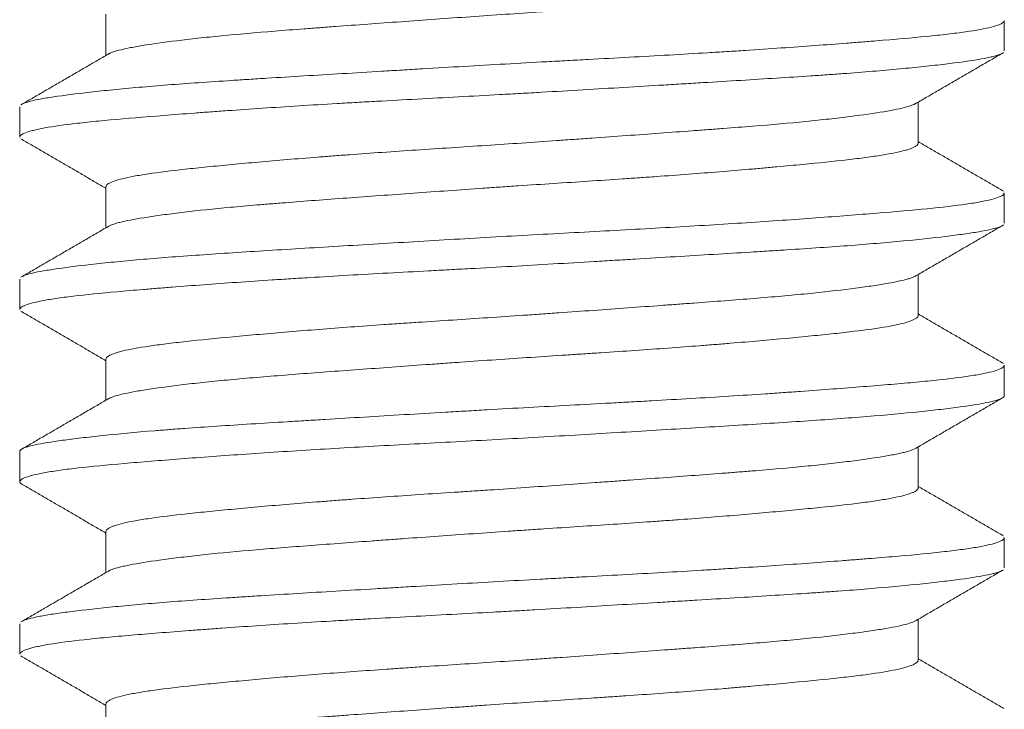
# Model space of a CAD drawing. Header units: millimetres. Extents: x 28 to 2257, y 19 to 785.
# Tile 47 of 55: x 1655.35 to 1659.35, y 380.6 to 383.4. Entities that reach past the tile are written whole.
import ezdxf

# ---------------------------------------------------------------- set-up
doc = ezdxf.new("R2010")
doc.units = ezdxf.units.MM
doc.layers.add('1', color=7, linetype='Continuous', true_color=0xffffff)

msp = doc.modelspace()

# ---------------------------------------------------------------- linework, layer by layer
at = {"layer": '1', "color": 155, "linetype": 'Continuous', "lineweight": 18}
for p, q in [((1655.7032, 383.4193), (1655.7032, 383.2523)), ((1659.3532, 383.2715), (1659.3532, 383.3936)), ((1659.0032, 382.8956), (1659.0032, 383.0626)), ((1655.3532, 383.0439), (1655.3532, 382.9212)), ((1655.7032, 382.7191), (1655.7032, 382.5523)), ((1659.3532, 382.571), (1659.3532, 382.6935)), ((1655.3532, 382.3435), (1655.3532, 382.2215)), ((1659.0032, 382.196), (1659.0032, 382.3626)), ((1655.7032, 382.0191), (1655.7032, 381.8523)), ((1659.3532, 381.8714), (1659.3532, 381.994)), ((1659.0032, 381.4956), (1659.0032, 381.6626)), ((1655.3532, 381.6436), (1655.3532, 381.5209)), ((1655.7032, 381.3193), (1655.7032, 381.1523)), ((1659.3532, 381.1714), (1659.3532, 381.2934)), ((1655.3532, 380.9438), (1655.3532, 380.8215)), ((1659.0032, 380.796), (1659.0032, 380.9626)), ((1655.7032, 380.6189), (1655.7032, 380.4523)), ((1659.35, 380.6003), (1659.3452, 380.6038))]:
    msp.add_line(p, q, dxfattribs=at)
for points, knots in [([(1655.713, 383.258), (1655.7216, 383.2632), (1655.7357, 383.2682), (1655.7672, 383.2764), (1655.781, 383.2795), (1655.805, 383.2843), (1655.8135, 383.2859), (1655.8315, 383.2891), (1655.8409, 383.2907), (1655.8903, 383.2988), (1655.937, 383.3054), (1656.0175, 383.3154), (1656.0462, 383.3187), (1656.0919, 383.3238), (1656.1076, 383.3254), (1656.1396, 383.3288), (1656.1559, 383.3304), (1656.2393, 383.3385), (1656.3114, 383.3447), (1656.4275, 383.354), (1656.4675, 383.3571), (1656.5295, 383.3618), (1656.5505, 383.3634), (1656.5927, 383.3666), (1656.614, 383.3682), (1656.7215, 383.3761), (1656.8103, 383.3826), (1656.9479, 383.3925), (1656.9946, 383.3959), (1657.0892, 383.4027), (1657.1366, 383.4061), (1657.2788, 383.4161), (1657.3739, 383.4225), (1657.493, 383.4304), (1657.5168, 383.432), (1657.5645, 383.4351), (1657.5884, 383.4367), (1657.6597, 383.4413), (1657.7065, 383.4444), (1657.8452, 383.4537), (1657.9352, 383.46), (1658.0444, 383.468), (1658.066, 383.4697), (1658.1091, 383.4729), (1658.1304, 383.4746), (1658.1935, 383.4796), (1658.2343, 383.4829), (1658.3528, 383.4929), (1658.4268, 383.4995), (1658.5131, 383.5077), (1658.53, 383.5093), (1658.5633, 383.5125), (1658.5795, 383.5141), (1658.6269, 383.5189), (1658.6568, 383.522), (1658.7411, 383.5313), (1658.7904, 383.5375), (1658.8434, 383.5454), (1658.8536, 383.547), (1658.873, 383.5503), (1658.8822, 383.5519), (1658.9083, 383.5568), (1658.9236, 383.5601), (1658.9636, 383.57), (1658.9824, 383.5767), (1658.9957, 383.5851), (1658.9978, 383.5868), (1659.0011, 383.5901), (1659.0022, 383.5918), (1659.003, 383.5942), (1659.0031, 383.5949), (1659.0032, 383.5957)], [0, 0, 0, 0, 0.047248, 0.047248, 0.075917, 0.075917, 0.090252, 0.090252, 0.104587, 0.104587, 0.161927, 0.161927, 0.190596, 0.190596, 0.204931, 0.204931, 0.219266, 0.219266, 0.276606, 0.276606, 0.305275, 0.305275, 0.31961, 0.31961, 0.333945, 0.333945, 0.391284, 0.391284, 0.419954, 0.419954, 0.448624, 0.448624, 0.505963, 0.505963, 0.520298, 0.520298, 0.534633, 0.534633, 0.563303, 0.563303, 0.620642, 0.620642, 0.634977, 0.634977, 0.649312, 0.649312, 0.677982, 0.677982, 0.735321, 0.735321, 0.749656, 0.749656, 0.763991, 0.763991, 0.792661, 0.792661, 0.85, 0.85, 0.864335, 0.864335, 0.87867, 0.87867, 0.907339, 0.907339, 0.964679, 0.964679, 0.979014, 0.979014, 0.993349, 0.993349, 1, 1, 1, 1]), ([(1655.362, 383.0543), (1655.3689, 383.0582), (1655.3798, 383.0621), (1655.4058, 383.0689), (1655.4195, 383.0719), (1655.4435, 383.0764), (1655.4521, 383.0779), (1655.4704, 383.081), (1655.4802, 383.0825), (1655.532, 383.0904), (1655.5818, 383.0967), (1655.6687, 383.1064), (1655.6996, 383.1097), (1655.7492, 383.1146), (1655.7662, 383.1162), (1655.8013, 383.1195), (1655.8194, 383.1212), (1655.9122, 383.1293), (1655.9927, 383.1356), (1656.1225, 383.1446), (1656.1673, 383.1476), (1656.2368, 383.1521), (1656.2603, 383.1536), (1656.3082, 383.1566), (1656.3326, 383.1582), (1656.4559, 383.1658), (1656.5579, 383.172), (1656.716, 383.1815), (1656.7695, 383.1847), (1656.851, 383.1896), (1656.8784, 383.1913), (1656.9336, 383.1946), (1656.9614, 383.1962), (1657.1012, 383.2045), (1657.2132, 383.2111), (1657.3816, 383.2206), (1657.4377, 383.2237), (1657.5221, 383.2283), (1657.5502, 383.2298), (1657.6065, 383.2328), (1657.6347, 383.2343), (1657.7751, 383.2418), (1657.8845, 383.2478), (1658.0441, 383.2569), (1658.0965, 383.26), (1658.1741, 383.2647), (1658.1998, 383.2662), (1658.2508, 383.2694), (1658.2761, 383.271), (1658.4013, 383.2792), (1658.4954, 383.2857), (1658.6281, 383.2955), (1658.671, 383.2987), (1658.733, 383.3035), (1658.7533, 383.3051), (1658.7932, 383.3083), (1658.8128, 383.3098), (1658.9085, 383.3176), (1658.9769, 383.3235), (1659.0677, 383.3325), (1659.096, 383.3355), (1659.1355, 383.3401), (1659.1481, 383.3417), (1659.1724, 383.3448), (1659.184, 383.3464), (1659.2394, 383.3543), (1659.2742, 383.3607), (1659.3128, 383.3705), (1659.3234, 383.3738), (1659.3358, 383.3788), (1659.3393, 383.3804), (1659.3452, 383.3837), (1659.3476, 383.3854), (1659.3517, 383.3892), (1659.353, 383.3913), (1659.3532, 383.3935)], [0, 0, 0, 0, 0.036032, 0.036032, 0.063835, 0.063835, 0.077736, 0.077736, 0.091637, 0.091637, 0.147242, 0.147242, 0.175044, 0.175044, 0.188946, 0.188946, 0.202847, 0.202847, 0.258452, 0.258452, 0.286254, 0.286254, 0.300156, 0.300156, 0.314057, 0.314057, 0.369662, 0.369662, 0.397464, 0.397464, 0.411366, 0.411366, 0.425267, 0.425267, 0.480872, 0.480872, 0.508674, 0.508674, 0.522576, 0.522576, 0.536477, 0.536477, 0.592082, 0.592082, 0.619884, 0.619884, 0.633786, 0.633786, 0.647687, 0.647687, 0.703292, 0.703292, 0.731094, 0.731094, 0.744996, 0.744996, 0.758897, 0.758897, 0.814502, 0.814502, 0.842304, 0.842304, 0.856206, 0.856206, 0.870107, 0.870107, 0.925712, 0.925712, 0.953514, 0.953514, 0.967415, 0.967415, 0.981317, 0.981317, 1, 1, 1, 1]), ([(1659.344, 383.2604), (1659.3401, 383.2582), (1659.3349, 383.2561), (1659.3241, 383.2524), (1659.319, 383.2509), (1659.3077, 383.2479), (1659.2891, 383.2434), (1659.2654, 383.2389), (1659.2114, 383.2297), (1659.1665, 383.2235), (1659.0991, 383.2154), (1659.085, 383.2138), (1659.0559, 383.2105), (1659.0109, 383.2056), (1658.9616, 383.2007), (1658.8577, 383.1909), (1658.7812, 383.1845), (1658.6761, 383.1768), (1658.6546, 383.1752), (1658.611, 383.1722), (1658.5446, 383.1676), (1658.4754, 383.1632), (1658.3334, 383.1542), (1658.2338, 383.1481), (1658.103, 383.1402), (1658.0765, 383.1386), (1658.0234, 383.1354), (1657.9432, 383.1306), (1657.862, 383.1257), (1657.698, 383.1159), (1657.5867, 383.1092), (1657.4451, 383.1011), (1657.4166, 383.0995), (1657.3599, 383.0963), (1657.3316, 383.0947), (1657.247, 383.09), (1657.1909, 383.087), (1657.0235, 383.078), (1656.913, 383.0721), (1656.7766, 383.0645), (1656.7493, 383.063), (1656.6955, 383.0599), (1656.6156, 383.0553), (1656.5381, 383.0506), (1656.3863, 383.0411), (1656.2893, 383.0347), (1656.1735, 383.0264), (1656.1506, 383.0248), (1656.1058, 383.0215), (1656.0399, 383.0165), (1655.9778, 383.0117), (1655.8588, 383.0023), (1655.7862, 382.9964), (1655.7042, 382.9888), (1655.6882, 382.9873), (1655.6575, 382.9843), (1655.613, 382.9797), (1655.5734, 382.9752), (1655.5007, 382.9659), (1655.4608, 382.9596), (1655.4219, 382.9514), (1655.4147, 382.9497), (1655.4015, 382.9464), (1655.3835, 382.9415), (1655.3709, 382.9365), (1655.3569, 382.929), (1655.353, 382.9248), (1655.3532, 382.9206)], [0, 0, 0, 0, 0.019982, 0.019982, 0.033859, 0.033859, 0.047735, 0.075488, 0.075488, 0.130995, 0.130995, 0.144871, 0.144871, 0.158748, 0.186501, 0.186501, 0.242007, 0.242007, 0.255884, 0.255884, 0.26976, 0.297513, 0.297513, 0.35302, 0.35302, 0.366896, 0.366896, 0.380773, 0.408526, 0.408526, 0.464032, 0.464032, 0.477909, 0.477909, 0.491785, 0.491785, 0.519538, 0.519538, 0.575044, 0.575044, 0.588921, 0.588921, 0.602798, 0.630551, 0.630551, 0.686057, 0.686057, 0.699933, 0.699933, 0.71381, 0.741563, 0.741563, 0.797069, 0.797069, 0.810946, 0.810946, 0.824822, 0.852575, 0.852575, 0.908082, 0.908082, 0.921958, 0.921958, 0.935835, 0.963588, 0.963588, 1, 1, 1, 1]), ([(1658.9928, 383.0565), (1658.985, 383.052), (1658.9728, 383.0475), (1658.945, 383.0399), (1658.9317, 383.0368), (1658.9085, 383.032), (1658.9003, 383.0304), (1658.8828, 383.0272), (1658.8736, 383.0255), (1658.8252, 383.0174), (1658.7793, 383.0108), (1658.6998, 383.0008), (1658.6715, 382.9975), (1658.6264, 382.9924), (1658.6108, 382.9907), (1658.579, 382.9874), (1658.5628, 382.9857), (1658.4798, 382.9775), (1658.408, 382.9713), (1658.2924, 382.962), (1658.2526, 382.9589), (1658.1907, 382.9541), (1658.1697, 382.9525), (1658.1275, 382.9493), (1658.1061, 382.9478), (1657.9986, 382.9398), (1657.9097, 382.9333), (1657.7719, 382.9233), (1657.7252, 382.92), (1657.6541, 382.9149), (1657.6303, 382.9132), (1657.5827, 382.9098), (1657.5589, 382.9081), (1657.4398, 382.8997), (1657.3444, 382.8932), (1657.201, 382.8837), (1657.1531, 382.8805), (1657.0573, 382.8743), (1657.0101, 382.8712), (1656.8705, 382.8618), (1656.78, 382.8556), (1656.6702, 382.8475), (1656.6484, 382.8459), (1656.6051, 382.8426), (1656.5836, 382.8409), (1656.52, 382.8359), (1656.4789, 382.8326), (1656.3594, 382.8226), (1656.2848, 382.8158), (1656.1979, 382.8076), (1656.1808, 382.806), (1656.1474, 382.8028), (1656.1309, 382.8012), (1656.0831, 382.7964), (1656.053, 382.7933), (1655.9679, 382.7839), (1655.9181, 382.7777), (1655.8647, 382.7697), (1655.8544, 382.7681), (1655.8349, 382.7649), (1655.8255, 382.7632), (1655.7992, 382.7583), (1655.7837, 382.755), (1655.7432, 382.7451), (1655.7243, 382.7383), (1655.7082, 382.7282), (1655.7048, 382.7248), (1655.7033, 382.7206), (1655.7032, 382.7196), (1655.7032, 382.7186)], [0, 0, 0, 0, 0.041897, 0.041897, 0.070672, 0.070672, 0.08506, 0.08506, 0.099448, 0.099448, 0.156998, 0.156998, 0.185773, 0.185773, 0.200161, 0.200161, 0.214549, 0.214549, 0.272099, 0.272099, 0.300875, 0.300875, 0.315262, 0.315262, 0.32965, 0.32965, 0.387201, 0.387201, 0.415976, 0.415976, 0.430364, 0.430364, 0.444751, 0.444751, 0.502302, 0.502302, 0.531077, 0.531077, 0.559853, 0.559853, 0.617403, 0.617403, 0.631791, 0.631791, 0.646179, 0.646179, 0.674954, 0.674954, 0.732505, 0.732505, 0.746892, 0.746892, 0.76128, 0.76128, 0.790055, 0.790055, 0.847606, 0.847606, 0.861994, 0.861994, 0.876381, 0.876381, 0.905157, 0.905157, 0.962707, 0.962707, 0.991483, 0.991483, 1, 1, 1, 1]), ([(1655.7136, 382.5584), (1655.7188, 382.5614), (1655.7259, 382.5644), (1655.7397, 382.5689), (1655.7449, 382.5705), (1655.7564, 382.5736), (1655.7626, 382.5752), (1655.7961, 382.583), (1655.8305, 382.5893), (1655.8936, 382.5991), (1655.9165, 382.6024), (1655.9538, 382.6074), (1655.9668, 382.6091), (1655.9934, 382.6124), (1656.0071, 382.6141), (1656.0776, 382.6224), (1656.1401, 382.6291), (1656.2431, 382.6387), (1656.279, 382.6418), (1656.3352, 382.6465), (1656.3543, 382.6481), (1656.3928, 382.6512), (1656.4124, 382.6528), (1656.5114, 382.6606), (1656.5946, 382.6668), (1656.7253, 382.6764), (1656.7699, 382.6796), (1656.861, 382.6863), (1656.9069, 382.6896), (1657.0457, 382.6996), (1657.1395, 382.7063), (1657.2585, 382.7146), (1657.2824, 382.7163), (1657.3304, 382.7195), (1657.3545, 382.7212), (1657.4267, 382.726), (1657.4744, 382.7292), (1657.6167, 382.7385), (1657.7101, 382.7446), (1657.825, 382.7524), (1657.8479, 382.754), (1657.8935, 382.7571), (1657.9163, 382.7587), (1657.9837, 382.7635), (1658.0276, 382.7668), (1658.1563, 382.7765), (1658.238, 382.7831), (1658.3351, 382.7915), (1658.3543, 382.7931), (1658.3921, 382.7965), (1658.4107, 382.7982), (1658.4653, 382.8032), (1658.5001, 382.8064), (1658.5999, 382.8161), (1658.6603, 382.8222), (1658.7279, 382.83), (1658.7411, 382.8316), (1658.7665, 382.8347), (1658.7788, 382.8363), (1658.8141, 382.841), (1658.8357, 382.8442), (1658.8947, 382.8537), (1658.9265, 382.8603), (1658.9565, 382.8686), (1658.9621, 382.8703), (1658.9721, 382.8737), (1658.9766, 382.8754), (1658.9884, 382.8804), (1658.9942, 382.8838), (1659.0014, 382.8901), (1659.0032, 382.8931), (1659.0032, 382.896)], [0, 0, 0, 0, 0.027752, 0.027752, 0.042087, 0.042087, 0.056422, 0.056422, 0.113761, 0.113761, 0.142431, 0.142431, 0.156766, 0.156766, 0.171101, 0.171101, 0.22844, 0.22844, 0.25711, 0.25711, 0.271445, 0.271445, 0.28578, 0.28578, 0.343119, 0.343119, 0.371789, 0.371789, 0.400459, 0.400459, 0.457798, 0.457798, 0.472133, 0.472133, 0.486468, 0.486468, 0.515138, 0.515138, 0.572477, 0.572477, 0.586812, 0.586812, 0.601147, 0.601147, 0.629817, 0.629817, 0.687156, 0.687156, 0.701491, 0.701491, 0.715826, 0.715826, 0.744495, 0.744495, 0.801835, 0.801835, 0.81617, 0.81617, 0.830505, 0.830505, 0.859174, 0.859174, 0.916514, 0.916514, 0.930849, 0.930849, 0.945183, 0.945183, 0.973853, 0.973853, 1, 1, 1, 1]), ([(1655.3626, 382.3546), (1655.3709, 382.3592), (1655.3849, 382.3638), (1655.4174, 382.3714), (1655.4325, 382.3745), (1655.4671, 382.3805), (1655.4866, 382.3836), (1655.5516, 382.3929), (1655.6036, 382.3993), (1655.6951, 382.4092), (1655.7274, 382.4125), (1655.7957, 382.419), (1655.8315, 382.4223), (1655.9444, 382.4319), (1656.0266, 382.438), (1656.2055, 382.4502), (1656.2997, 382.4562), (1656.497, 382.4683), (1656.6001, 382.4745), (1656.8156, 382.4875), (1656.925, 382.4941), (1657.1466, 382.5072), (1657.2589, 382.5138), (1657.4866, 382.5264), (1657.5988, 382.5324), (1657.8197, 382.5442), (1657.9285, 382.5502), (1658.1426, 382.5626), (1658.2448, 382.5689), (1658.4399, 382.5818), (1658.5329, 382.5884), (1658.7089, 382.6015), (1658.7896, 382.6079), (1658.9368, 382.62), (1659.0034, 382.6259), (1659.1216, 382.6382), (1659.1716, 382.6443), (1659.2336, 382.6537), (1659.252, 382.6569), (1659.2845, 382.6634), (1659.2985, 382.6667), (1659.3337, 382.6767), (1659.3474, 382.6833), (1659.3526, 382.6911), (1659.3531, 382.6924), (1659.3532, 382.6938)], [0, 0, 0, 0, 0.042705, 0.042705, 0.070507, 0.070507, 0.09831, 0.09831, 0.153915, 0.153915, 0.181717, 0.181717, 0.20952, 0.20952, 0.265125, 0.265125, 0.32073, 0.32073, 0.376335, 0.376335, 0.43194, 0.43194, 0.487544, 0.487544, 0.543149, 0.543149, 0.598754, 0.598754, 0.654359, 0.654359, 0.709964, 0.709964, 0.765569, 0.765569, 0.821174, 0.821174, 0.876779, 0.876779, 0.904582, 0.904582, 0.932384, 0.932384, 0.987989, 0.987989, 1, 1, 1, 1]), ([(1659.3445, 382.5607), (1659.342, 382.5592), (1659.3389, 382.5578), (1659.3203, 382.5504), (1659.296, 382.5445), (1659.2537, 382.5369), (1659.2446, 382.5353), (1659.2254, 382.5322), (1659.195, 382.5276), (1659.1598, 382.5229), (1659.0832, 382.5133), (1659.0239, 382.5068), (1658.9389, 382.4985), (1658.9214, 382.4969), (1658.8856, 382.4936), (1658.8673, 382.492), (1658.8111, 382.4871), (1658.7721, 382.484), (1658.65, 382.4747), (1658.5623, 382.4688), (1658.4443, 382.4612), (1658.4203, 382.4597), (1658.372, 382.4566), (1658.2987, 382.4521), (1658.2233, 382.4475), (1658.0697, 382.4382), (1657.9635, 382.4318), (1657.826, 382.4235), (1657.7983, 382.4219), (1657.7429, 382.4186), (1657.6596, 382.4136), (1657.576, 382.4087), (1657.4082, 382.3989), (1657.2957, 382.3926), (1657.1541, 382.385), (1657.1258, 382.3835), (1657.0696, 382.3805), (1656.9858, 382.376), (1656.9034, 382.3715), (1656.7404, 382.3626), (1656.6342, 382.3565), (1656.5046, 382.3485), (1656.479, 382.3469), (1656.4284, 382.3437), (1656.3535, 382.3389), (1656.2817, 382.334), (1656.1421, 382.3243), (1656.0544, 382.3177), (1655.9516, 382.3097), (1655.9314, 382.3081), (1655.8921, 382.3049), (1655.8347, 382.3003), (1655.7816, 382.2958), (1655.6811, 382.2868), (1655.6217, 382.2809), (1655.5573, 382.2731), (1655.545, 382.2716), (1655.5215, 382.2684), (1655.488, 382.2637), (1655.4597, 382.2589), (1655.4098, 382.2493), (1655.3855, 382.2427), (1655.3668, 382.2344), (1655.3637, 382.2327), (1655.3586, 382.2294), (1655.3567, 382.2278), (1655.3539, 382.2244), (1655.3532, 382.2227), (1655.3532, 382.2209)], [0, 0, 0, 0, 0.013321, 0.013321, 0.068828, 0.068828, 0.082704, 0.082704, 0.096581, 0.124334, 0.124334, 0.17984, 0.17984, 0.193717, 0.193717, 0.207593, 0.207593, 0.235346, 0.235346, 0.290853, 0.290853, 0.304729, 0.304729, 0.318606, 0.346359, 0.346359, 0.401865, 0.401865, 0.415742, 0.415742, 0.429618, 0.457371, 0.457371, 0.512877, 0.512877, 0.526754, 0.526754, 0.540631, 0.568384, 0.568384, 0.62389, 0.62389, 0.637766, 0.637766, 0.651643, 0.679396, 0.679396, 0.734902, 0.734902, 0.748779, 0.748779, 0.762655, 0.790409, 0.790409, 0.845915, 0.845915, 0.859791, 0.859791, 0.873668, 0.901421, 0.901421, 0.956927, 0.956927, 0.970804, 0.970804, 0.98468, 0.98468, 1, 1, 1, 1]), ([(1658.9926, 382.3564), (1658.9905, 382.3552), (1658.988, 382.354), (1658.9817, 382.3512), (1658.9776, 382.3496), (1658.9684, 382.3465), (1658.9633, 382.3449), (1658.9354, 382.3372), (1658.9051, 382.3309), (1658.848, 382.3212), (1658.827, 382.318), (1658.7925, 382.313), (1658.7805, 382.3113), (1658.7557, 382.3079), (1658.7429, 382.3063), (1658.6768, 382.2979), (1658.6174, 382.2912), (1658.5187, 382.2814), (1658.4841, 382.2781), (1658.4116, 382.2717), (1658.3743, 382.2686), (1658.2588, 382.2592), (1658.1774, 382.2531), (1658.0703, 382.2451), (1658.0486, 382.2435), (1658.0046, 382.2403), (1657.9823, 382.2386), (1657.9148, 382.2337), (1657.8694, 382.2304), (1657.7318, 382.2204), (1657.6383, 382.2137), (1657.5191, 382.2053), (1657.4952, 382.2036), (1657.4471, 382.2002), (1657.4228, 382.1986), (1657.3505, 382.1936), (1657.3025, 382.1904), (1657.1592, 382.1809), (1657.0647, 382.1748), (1656.9479, 382.167), (1656.9246, 382.1654), (1656.8781, 382.1623), (1656.8549, 382.1607), (1656.7863, 382.1559), (1656.7415, 382.1527), (1656.6099, 382.1431), (1656.5259, 382.1365), (1656.4054, 382.1264), (1656.366, 382.123), (1656.2906, 382.1163), (1656.2544, 382.113), (1656.1503, 382.1032), (1656.0867, 382.0969), (1656.0148, 382.0891), (1656.0008, 382.0875), (1655.9737, 382.0843), (1655.9606, 382.0828), (1655.9228, 382.0781), (1655.8995, 382.0749), (1655.8353, 382.0654), (1655.8, 382.0589), (1655.7654, 382.0506), (1655.759, 382.0489), (1655.7472, 382.0455), (1655.7419, 382.0438), (1655.7274, 382.0388), (1655.7198, 382.0354), (1655.7067, 382.0275), (1655.703, 382.023), (1655.7032, 382.0186)], [0, 0, 0, 0, 0.01128, 0.01128, 0.025668, 0.025668, 0.040055, 0.040055, 0.097606, 0.097606, 0.126381, 0.126381, 0.140769, 0.140769, 0.155157, 0.155157, 0.212707, 0.212707, 0.241483, 0.241483, 0.270258, 0.270258, 0.327808, 0.327808, 0.342196, 0.342196, 0.356584, 0.356584, 0.385359, 0.385359, 0.44291, 0.44291, 0.457297, 0.457297, 0.471685, 0.471685, 0.50046, 0.50046, 0.558011, 0.558011, 0.572399, 0.572399, 0.586786, 0.586786, 0.615562, 0.615562, 0.673112, 0.673112, 0.701888, 0.701888, 0.730663, 0.730663, 0.788214, 0.788214, 0.802601, 0.802601, 0.816989, 0.816989, 0.845764, 0.845764, 0.903315, 0.903315, 0.917703, 0.917703, 0.93209, 0.93209, 0.960866, 0.960866, 1, 1, 1, 1]), ([(1655.7124, 381.8576), (1655.7145, 381.8589), (1655.7169, 381.8602), (1655.7333, 381.8677), (1655.7548, 381.8738), (1655.7991, 381.8832), (1655.8158, 381.8864), (1655.844, 381.8913), (1655.854, 381.8929), (1655.8746, 381.8962), (1655.8854, 381.8978), (1655.9415, 381.906), (1655.9933, 381.9127), (1656.0812, 381.9227), (1656.1122, 381.926), (1656.1614, 381.9309), (1656.1782, 381.9326), (1656.2124, 381.9358), (1656.2298, 381.9374), (1656.3183, 381.9453), (1656.3941, 381.9514), (1656.5153, 381.9608), (1656.5569, 381.9639), (1656.6427, 381.9703), (1656.6862, 381.9735), (1656.8187, 381.9832), (1656.9095, 381.9898), (1657.0261, 381.9982), (1657.0496, 381.9998), (1657.0968, 382.0032), (1657.1207, 382.0049), (1657.1923, 382.01), (1657.2399, 382.0133), (1657.3828, 382.0232), (1657.4778, 382.0294), (1657.5961, 382.0372), (1657.6198, 382.0387), (1657.6671, 382.0418), (1657.6908, 382.0434), (1657.7611, 382.0481), (1657.8073, 382.0512), (1657.9435, 382.0606), (1658.0313, 382.0669), (1658.1373, 382.0751), (1658.1583, 382.0768), (1658.1999, 382.0801), (1658.2205, 382.0818), (1658.2812, 382.0868), (1658.3203, 382.0901), (1658.4335, 382.1001), (1658.5037, 382.1067), (1658.5847, 382.1147), (1658.6005, 382.1162), (1658.6315, 382.1194), (1658.6466, 382.121), (1658.6905, 382.1257), (1658.7179, 382.1288), (1658.7947, 382.1381), (1658.8389, 382.1443), (1658.8851, 382.1524), (1658.8938, 382.1541), (1658.9105, 382.1574), (1658.9182, 382.159), (1658.94, 382.164), (1658.9525, 382.1673), (1658.9838, 382.1773), (1658.9967, 382.184), (1659.0024, 382.1923), (1659.0031, 382.194), (1659.0032, 382.1957), (1659.0032, 382.1958), (1659.0032, 382.1959)], [0, 0, 0, 0, 0.011905, 0.011905, 0.069139, 0.069139, 0.097756, 0.097756, 0.112065, 0.112065, 0.126374, 0.126374, 0.183608, 0.183608, 0.212225, 0.212225, 0.226534, 0.226534, 0.240842, 0.240842, 0.298077, 0.298077, 0.326694, 0.326694, 0.355311, 0.355311, 0.412546, 0.412546, 0.426854, 0.426854, 0.441163, 0.441163, 0.46978, 0.46978, 0.527015, 0.527015, 0.541323, 0.541323, 0.555632, 0.555632, 0.584249, 0.584249, 0.641484, 0.641484, 0.655792, 0.655792, 0.670101, 0.670101, 0.698718, 0.698718, 0.755952, 0.755952, 0.770261, 0.770261, 0.78457, 0.78457, 0.813187, 0.813187, 0.870421, 0.870421, 0.88473, 0.88473, 0.899038, 0.899038, 0.927656, 0.927656, 0.98489, 0.98489, 0.999199, 0.999199, 1, 1, 1, 1]), ([(1655.3532, 381.6437), (1655.353, 381.6468), (1655.3552, 381.6499), (1655.3621, 381.6545), (1655.3651, 381.656), (1655.3721, 381.659), (1655.3844, 381.6635), (1655.4019, 381.6679), (1655.4437, 381.6769), (1655.4806, 381.683), (1655.5385, 381.6909), (1655.5507, 381.6925), (1655.576, 381.6957), (1655.6154, 381.7005), (1655.6593, 381.7054), (1655.7528, 381.7152), (1655.8229, 381.7218), (1655.9207, 381.7298), (1655.9407, 381.7314), (1655.9814, 381.7345), (1656.0434, 381.7392), (1656.1087, 381.7437), (1656.2435, 381.7526), (1656.3389, 381.7586), (1656.4653, 381.7663), (1656.4909, 381.7679), (1656.5424, 381.771), (1656.6201, 381.7757), (1656.6994, 381.7805), (1656.86, 381.7902), (1656.9698, 381.7968), (1657.1105, 381.8051), (1657.1388, 381.8067), (1657.1952, 381.81), (1657.2234, 381.8116), (1657.3078, 381.8165), (1657.364, 381.8196), (1657.5323, 381.8289), (1657.6441, 381.8348), (1657.7834, 381.8423), (1657.8111, 381.8438), (1657.8661, 381.8468), (1657.9478, 381.8514), (1658.0276, 381.8559), (1658.1845, 381.8652), (1658.2856, 381.8715), (1658.4074, 381.8797), (1658.4315, 381.8814), (1658.4787, 381.8846), (1658.5484, 381.8896), (1658.6146, 381.8945), (1658.7422, 381.9042), (1658.8212, 381.9104), (1658.9118, 381.918), (1658.9295, 381.9195), (1658.9638, 381.9226), (1659.0135, 381.9271), (1659.0586, 381.9316), (1659.1426, 381.9406), (1659.1904, 381.9468), (1659.2396, 381.9548), (1659.2489, 381.9565), (1659.2662, 381.9597), (1659.2903, 381.9646), (1659.3092, 381.9695), (1659.34, 381.9793), (1659.3513, 381.9859), (1659.3531, 381.9928), (1659.3531, 381.9932), (1659.3532, 381.9936)], [0, 0, 0, 0, 0.026724, 0.026724, 0.040194, 0.040194, 0.053664, 0.080603, 0.080603, 0.134483, 0.134483, 0.147953, 0.147953, 0.161422, 0.188362, 0.188362, 0.242241, 0.242241, 0.255711, 0.255711, 0.269181, 0.296121, 0.296121, 0.35, 0.35, 0.36347, 0.36347, 0.37694, 0.403879, 0.403879, 0.457759, 0.457759, 0.471228, 0.471228, 0.484698, 0.484698, 0.511638, 0.511638, 0.565517, 0.565517, 0.578987, 0.578987, 0.592457, 0.619397, 0.619397, 0.673276, 0.673276, 0.686746, 0.686746, 0.700216, 0.727155, 0.727155, 0.781034, 0.781034, 0.794504, 0.794504, 0.807974, 0.834914, 0.834914, 0.888793, 0.888793, 0.902263, 0.902263, 0.915733, 0.942672, 0.942672, 0.996552, 0.996552, 1, 1, 1, 1]), ([(1659.3532, 381.8706), (1659.353, 381.8666), (1659.349, 381.8627), (1659.3348, 381.8559), (1659.3262, 381.8529), (1659.3043, 381.8469), (1659.2911, 381.8439), (1659.2447, 381.8349), (1659.2047, 381.8288), (1659.1307, 381.8192), (1659.1039, 381.8159), (1659.0467, 381.8095), (1659.0161, 381.8062), (1658.9186, 381.7964), (1658.8459, 381.7899), (1658.6847, 381.7772), (1658.5983, 381.7712), (1658.4149, 381.7592), (1658.3178, 381.7532), (1658.1123, 381.7407), (1658.0068, 381.7344), (1657.7909, 381.7214), (1657.6804, 381.7148), (1657.454, 381.7015), (1657.3413, 381.6952), (1657.1173, 381.683), (1657.0058, 381.6771), (1656.7841, 381.665), (1656.677, 381.659), (1656.4703, 381.6465), (1656.3705, 381.6401), (1656.1788, 381.6269), (1656.0895, 381.6203), (1655.9236, 381.6075), (1655.8468, 381.6014), (1655.7067, 381.5893), (1655.6452, 381.5833), (1655.5654, 381.5742), (1655.5409, 381.5711), (1655.4961, 381.5649), (1655.4757, 381.5617), (1655.4213, 381.5519), (1655.3947, 381.5454), (1655.3686, 381.5355), (1655.3622, 381.5322), (1655.3542, 381.5257), (1655.3526, 381.5225), (1655.3541, 381.5164), (1655.357, 381.5135), (1655.362, 381.5106)], [0, 0, 0, 0, 0.033082, 0.033082, 0.059255, 0.059255, 0.085427, 0.085427, 0.137772, 0.137772, 0.163945, 0.163945, 0.190117, 0.190117, 0.242462, 0.242462, 0.294807, 0.294807, 0.347152, 0.347152, 0.399497, 0.399497, 0.451843, 0.451843, 0.504188, 0.504188, 0.556533, 0.556533, 0.608878, 0.608878, 0.661223, 0.661223, 0.713568, 0.713568, 0.765913, 0.765913, 0.818258, 0.818258, 0.84443, 0.84443, 0.870603, 0.870603, 0.922948, 0.922948, 0.949121, 0.949121, 0.975293, 0.975293, 1, 1, 1, 1]), ([(1658.9923, 381.6562), (1658.985, 381.6521), (1658.9741, 381.648), (1658.9541, 381.6423), (1658.9481, 381.6408), (1658.9351, 381.6376), (1658.928, 381.636), (1658.9053, 381.6313), (1658.8883, 381.6281), (1658.8316, 381.6184), (1658.7865, 381.6118), (1658.7208, 381.6035), (1658.7073, 381.6018), (1658.6791, 381.5984), (1658.6645, 381.5967), (1658.6197, 381.5917), (1658.5884, 381.5883), (1658.4902, 381.5785), (1658.419, 381.5722), (1658.3229, 381.5644), (1658.3033, 381.5629), (1658.2634, 381.5597), (1658.243, 381.5581), (1658.1816, 381.5534), (1658.1397, 381.5503), (1658.0117, 381.5407), (1657.923, 381.5343), (1657.808, 381.5259), (1657.7848, 381.5243), (1657.7379, 381.5209), (1657.7143, 381.5192), (1657.6437, 381.5141), (1657.5964, 381.5107), (1657.4541, 381.5007), (1657.3586, 381.4941), (1657.2384, 381.4861), (1657.2143, 381.4846), (1657.1661, 381.4814), (1657.1422, 381.4798), (1657.0708, 381.4752), (1657.0237, 381.4721), (1656.8842, 381.4628), (1656.7933, 381.4565), (1656.6825, 381.4484), (1656.6604, 381.4468), (1656.6168, 381.4435), (1656.5954, 381.4418), (1656.5319, 381.4369), (1656.4908, 381.4335), (1656.3708, 381.4236), (1656.2956, 381.4168), (1656.2074, 381.4086), (1656.1901, 381.4069), (1656.1564, 381.4037), (1656.14, 381.4021), (1656.092, 381.3973), (1656.0617, 381.3942), (1655.9758, 381.3848), (1655.9251, 381.3786), (1655.8704, 381.3706), (1655.86, 381.369), (1655.8401, 381.3658), (1655.8307, 381.3642), (1655.8039, 381.3593), (1655.7723, 381.3527), (1655.7426, 381.3444), (1655.7293, 381.3393), (1655.7214, 381.3359), (1655.718, 381.3342), (1655.7068, 381.3277), (1655.7029, 381.323), (1655.7032, 381.3184)], [0, 0, 0, 0, 0.038214, 0.038214, 0.052601, 0.052601, 0.066989, 0.066989, 0.095764, 0.095764, 0.153315, 0.153315, 0.167703, 0.167703, 0.18209, 0.18209, 0.210866, 0.210866, 0.268416, 0.268416, 0.282804, 0.282804, 0.297192, 0.297192, 0.325967, 0.325967, 0.383517, 0.383517, 0.397905, 0.397905, 0.412293, 0.412293, 0.441068, 0.441068, 0.498619, 0.498619, 0.513006, 0.513006, 0.527394, 0.527394, 0.556169, 0.556169, 0.61372, 0.61372, 0.628108, 0.628108, 0.642495, 0.642495, 0.671271, 0.671271, 0.728821, 0.728821, 0.743209, 0.743209, 0.757597, 0.757597, 0.786372, 0.786372, 0.843923, 0.843923, 0.85831, 0.85831, 0.872698, 0.872698, 0.901473, 0.930249, 0.944636, 0.944636, 0.959024, 0.959024, 1, 1, 1, 1]), ([(1655.713, 381.158), (1655.7168, 381.1603), (1655.7217, 381.1626), (1655.7359, 381.1679), (1655.7461, 381.171), (1655.7647, 381.1757), (1655.7714, 381.1773), (1655.7857, 381.1804), (1655.7934, 381.182), (1655.834, 381.1899), (1655.8739, 381.1964), (1655.945, 381.2063), (1655.9705, 381.2096), (1656.0117, 381.2146), (1656.0259, 381.2163), (1656.0549, 381.2197), (1656.0698, 381.2213), (1656.1461, 381.2297), (1656.213, 381.2361), (1656.3222, 381.2455), (1656.36, 381.2486), (1656.4387, 381.2549), (1656.479, 381.258), (1656.6025, 381.2674), (1656.6884, 381.2737), (1656.8002, 381.2818), (1656.8228, 381.2835), (1656.8684, 381.2868), (1656.8915, 381.2885), (1656.9611, 381.2935), (1657.0078, 381.2968), (1657.1483, 381.3069), (1657.243, 381.3136), (1657.3624, 381.3217), (1657.3863, 381.3233), (1657.4343, 381.3265), (1657.4584, 381.3281), (1657.5303, 381.3329), (1657.5778, 381.336), (1657.7187, 381.3452), (1657.8108, 381.3513), (1657.9236, 381.3593), (1657.946, 381.3608), (1657.9906, 381.3641), (1658.0128, 381.3657), (1658.0784, 381.3706), (1658.121, 381.3738), (1658.2454, 381.3837), (1658.324, 381.3904), (1658.4166, 381.3987), (1658.4348, 381.4004), (1658.4707, 381.4037), (1658.4883, 381.4054), (1658.5398, 381.4102), (1658.5725, 381.4134), (1658.6656, 381.4228), (1658.7213, 381.4289), (1658.7827, 381.4368), (1658.7945, 381.4384), (1658.8174, 381.4415), (1658.8283, 381.4431), (1658.8596, 381.4479), (1658.8784, 381.4511), (1658.9292, 381.4609), (1658.9552, 381.4675), (1658.9779, 381.4759), (1658.982, 381.4776), (1658.989, 381.481), (1658.992, 381.4827), (1658.9994, 381.4877), (1659.0022, 381.491), (1659.0031, 381.4947), (1659.0031, 381.4952), (1659.0032, 381.4957)], [0, 0, 0, 0, 0.021101, 0.021101, 0.049771, 0.049771, 0.064106, 0.064106, 0.07844, 0.07844, 0.13578, 0.13578, 0.16445, 0.16445, 0.178784, 0.178784, 0.193119, 0.193119, 0.250459, 0.250459, 0.279128, 0.279128, 0.307798, 0.307798, 0.365138, 0.365138, 0.379472, 0.379472, 0.393807, 0.393807, 0.422477, 0.422477, 0.479817, 0.479817, 0.494151, 0.494151, 0.508486, 0.508486, 0.537156, 0.537156, 0.594495, 0.594495, 0.60883, 0.60883, 0.623165, 0.623165, 0.651835, 0.651835, 0.709174, 0.709174, 0.723509, 0.723509, 0.737844, 0.737844, 0.766514, 0.766514, 0.823853, 0.823853, 0.838188, 0.838188, 0.852523, 0.852523, 0.881193, 0.881193, 0.938532, 0.938532, 0.952867, 0.952867, 0.967202, 0.967202, 0.995872, 0.995872, 1, 1, 1, 1]), ([(1655.3619, 380.9542), (1655.3626, 380.9546), (1655.3634, 380.9551), (1655.3761, 380.9615), (1655.3972, 380.9674), (1655.4356, 380.975), (1655.444, 380.9765), (1655.4616, 380.9796), (1655.4898, 380.9842), (1655.5228, 380.9888), (1655.5951, 380.9983), (1655.6517, 381.0048), (1655.7333, 381.013), (1655.7501, 381.0147), (1655.7847, 381.018), (1655.8378, 381.0229), (1655.8947, 381.0277), (1656.0134, 381.0371), (1656.099, 381.0431), (1656.2146, 381.0507), (1656.2381, 381.0522), (1656.2857, 381.0552), (1656.3578, 381.0598), (1656.4321, 381.0643), (1656.5837, 381.0736), (1656.6887, 381.0799), (1656.825, 381.0881), (1656.8526, 381.0897), (1656.9077, 381.093), (1656.9905, 381.098), (1657.0738, 381.1029), (1657.2411, 381.1127), (1657.3536, 381.1191), (1657.4953, 381.1268), (1657.5237, 381.1283), (1657.5802, 381.1314), (1657.6644, 381.1359), (1657.7473, 381.1403), (1657.9114, 381.1493), (1658.0186, 381.1553), (1658.1496, 381.1632), (1658.1756, 381.1648), (1658.227, 381.1679), (1658.303, 381.1727), (1658.3761, 381.1776), (1658.5183, 381.1873), (1658.608, 381.1939), (1658.7134, 381.202), (1658.7342, 381.2036), (1658.7746, 381.2068), (1658.8339, 381.2115), (1658.8888, 381.216), (1658.9931, 381.225), (1659.0552, 381.231), (1659.1231, 381.2387), (1659.1362, 381.2402), (1659.1612, 381.2433), (1659.1969, 381.248), (1659.2275, 381.2527), (1659.282, 381.2623), (1659.3094, 381.2689), (1659.332, 381.2772), (1659.336, 381.2789), (1659.3427, 381.2822), (1659.3502, 381.2867), (1659.3532, 381.2912), (1659.3532, 381.294)], [0, 0, 0, 0, 0.003996, 0.003996, 0.059503, 0.059503, 0.073379, 0.073379, 0.087256, 0.115009, 0.115009, 0.170515, 0.170515, 0.184392, 0.184392, 0.198268, 0.226021, 0.226021, 0.281528, 0.281528, 0.295404, 0.295404, 0.309281, 0.337034, 0.337034, 0.39254, 0.39254, 0.406417, 0.406417, 0.420293, 0.448046, 0.448046, 0.503552, 0.503552, 0.517429, 0.517429, 0.531306, 0.559059, 0.559059, 0.614565, 0.614565, 0.628441, 0.628441, 0.642318, 0.670071, 0.670071, 0.725577, 0.725577, 0.739454, 0.739454, 0.75333, 0.781083, 0.781083, 0.83659, 0.83659, 0.850466, 0.850466, 0.864343, 0.892096, 0.892096, 0.947602, 0.947602, 0.961479, 0.961479, 0.975355, 1, 1, 1, 1]), ([(1659.3437, 381.1603), (1659.339, 381.1577), (1659.3324, 381.1551), (1659.3193, 381.151), (1659.3139, 381.1495), (1659.3019, 381.1465), (1659.2953, 381.145), (1659.2593, 381.1374), (1659.2216, 381.1313), (1659.1522, 381.1219), (1659.1269, 381.1187), (1659.0857, 381.1139), (1659.0714, 381.1122), (1659.0417, 381.109), (1659.0263, 381.1073), (1658.9467, 381.0991), (1658.876, 381.0925), (1658.7596, 381.083), (1658.719, 381.0799), (1658.6557, 381.0753), (1658.6341, 381.0738), (1658.5901, 381.0707), (1658.5676, 381.0692), (1658.4534, 381.0617), (1658.3576, 381.0557), (1658.2074, 381.0465), (1658.1562, 381.0434), (1658.0779, 381.0387), (1658.0515, 381.0371), (1657.9981, 381.0339), (1657.9711, 381.0322), (1657.8354, 381.0241), (1657.7254, 381.0175), (1657.5585, 381.0076), (1657.5025, 381.0044), (1657.418, 380.9995), (1657.3898, 380.9979), (1657.3332, 380.9948), (1657.3047, 380.9932), (1657.1627, 380.9854), (1657.051, 380.9795), (1656.8862, 380.9706), (1656.8317, 380.9676), (1656.7507, 380.9631), (1656.7238, 380.9615), (1656.6703, 380.9585), (1656.6436, 380.9569), (1656.5115, 380.9491), (1656.4107, 380.9427), (1656.2668, 380.933), (1656.2201, 380.9298), (1656.1518, 380.9248), (1656.1293, 380.9232), (1656.085, 380.9199), (1656.0631, 380.9183), (1655.9558, 380.9101), (1655.8775, 380.9039), (1655.7707, 380.8949), (1655.737, 380.8919), (1655.6891, 380.8874), (1655.6735, 380.8859), (1655.6435, 380.8828), (1655.6288, 380.8813), (1655.5586, 380.8736), (1655.5115, 380.8675), (1655.454, 380.8579), (1655.4371, 380.8547), (1655.4151, 380.8498), (1655.4083, 380.8482), (1655.3958, 380.8449), (1655.3902, 380.8432), (1655.3649, 380.8349), (1655.3544, 380.8283), (1655.3532, 380.8215), (1655.3532, 380.821), (1655.3532, 380.8205)], [0, 0, 0, 0, 0.024201, 0.024201, 0.038077, 0.038077, 0.051954, 0.051954, 0.10746, 0.10746, 0.135213, 0.135213, 0.14909, 0.14909, 0.162966, 0.162966, 0.218472, 0.218472, 0.246226, 0.246226, 0.260102, 0.260102, 0.273979, 0.273979, 0.329485, 0.329485, 0.357238, 0.357238, 0.371115, 0.371115, 0.384991, 0.384991, 0.440497, 0.440497, 0.46825, 0.46825, 0.482127, 0.482127, 0.496004, 0.496004, 0.55151, 0.55151, 0.579263, 0.579263, 0.593139, 0.593139, 0.607016, 0.607016, 0.662522, 0.662522, 0.690275, 0.690275, 0.704152, 0.704152, 0.718028, 0.718028, 0.773535, 0.773535, 0.801288, 0.801288, 0.815164, 0.815164, 0.829041, 0.829041, 0.884547, 0.884547, 0.9123, 0.9123, 0.926177, 0.926177, 0.940053, 0.940053, 0.99556, 0.99556, 1, 1, 1, 1]), ([(1658.992, 380.9561), (1658.9905, 380.9553), (1658.9889, 380.9544), (1658.9804, 380.9505), (1658.9717, 380.9474), (1658.9394, 380.9381), (1658.91, 380.9318), (1658.8631, 380.9238), (1658.8532, 380.9221), (1658.8324, 380.9188), (1658.8215, 380.9172), (1658.7876, 380.9122), (1658.7633, 380.9089), (1658.6853, 380.8989), (1658.6265, 380.8922), (1658.5446, 380.8839), (1658.5277, 380.8823), (1658.4932, 380.879), (1658.4756, 380.8774), (1658.4221, 380.8726), (1658.3851, 380.8695), (1658.2707, 380.8602), (1658.1897, 380.854), (1658.0824, 380.846), (1658.0605, 380.8444), (1658.0166, 380.8411), (1657.9945, 380.8395), (1657.9277, 380.8346), (1657.8826, 380.8313), (1657.7457, 380.8214), (1657.6521, 380.8147), (1657.5324, 380.8062), (1657.5083, 380.8045), (1657.4602, 380.8012), (1657.4362, 380.7995), (1657.3643, 380.7945), (1657.3165, 380.7913), (1657.1734, 380.7818), (1657.0786, 380.7757), (1656.9607, 380.7679), (1656.9372, 380.7663), (1656.8908, 380.7631), (1656.8678, 380.7616), (1656.7994, 380.7568), (1656.7098, 380.7505), (1656.6235, 380.744), (1656.5388, 380.7374), (1656.4973, 380.7341), (1656.3754, 380.724), (1656.2999, 380.7172), (1656.195, 380.7074), (1656.1614, 380.7042), (1656.1132, 380.6994), (1656.0975, 380.6978), (1656.0667, 380.6947), (1656.0517, 380.6931), (1655.9788, 380.6852), (1655.928, 380.679), (1655.8628, 380.6695), (1655.8328, 380.6647), (1655.8071, 380.6598), (1655.7909, 380.6565), (1655.7833, 380.6548), (1655.7478, 380.6465), (1655.7278, 380.6397), (1655.71, 380.6297), (1655.7042, 380.6247), (1655.7031, 380.6198), (1655.7032, 380.6182)], [0, 0, 0, 0, 0.007597, 0.007597, 0.036372, 0.036372, 0.093923, 0.093923, 0.10831, 0.10831, 0.122698, 0.122698, 0.151473, 0.151473, 0.209024, 0.209024, 0.223412, 0.223412, 0.237799, 0.237799, 0.266575, 0.266575, 0.324125, 0.324125, 0.338513, 0.338513, 0.352901, 0.352901, 0.381676, 0.381676, 0.439227, 0.439227, 0.453614, 0.453614, 0.468002, 0.468002, 0.496777, 0.496777, 0.554328, 0.554328, 0.568715, 0.568715, 0.583103, 0.583103, 0.611878, 0.640654, 0.640654, 0.669429, 0.669429, 0.72698, 0.72698, 0.755755, 0.755755, 0.770143, 0.770143, 0.78453, 0.78453, 0.842081, 0.842081, 0.870856, 0.885244, 0.885244, 0.899632, 0.899632, 0.957182, 0.957182, 0.985958, 1, 1, 1, 1]), ([(1655.7136, 380.4584), (1655.7139, 380.4586), (1655.7142, 380.4587), (1655.7174, 380.4605), (1655.7207, 380.462), (1655.7284, 380.4652), (1655.7328, 380.4667), (1655.7571, 380.4744), (1655.7844, 380.4806), (1655.8371, 380.4902), (1655.8567, 380.4934), (1655.889, 380.4983), (1655.9003, 380.5), (1655.9237, 380.5033), (1655.9358, 380.505), (1655.9984, 380.5133), (1656.055, 380.52), (1656.1499, 380.5298), (1656.1832, 380.5331), (1656.2531, 380.5396), (1656.2893, 380.5427), (1656.4014, 380.5521), (1656.4807, 380.5582), (1656.5855, 380.566), (1656.6067, 380.5676), (1656.6498, 380.5708), (1656.6717, 380.5724), (1656.7379, 380.5773), (1656.7825, 380.5806), (1656.9181, 380.5904), (1657.0104, 380.5971), (1657.1285, 380.6055), (1657.1522, 380.6071), (1657.1999, 380.6105), (1657.224, 380.6122), (1657.2959, 380.6172), (1657.3437, 380.6205), (1657.4866, 380.63), (1657.5811, 380.6361), (1657.6984, 380.6439), (1657.7218, 380.6454), (1657.7685, 380.6486), (1657.7918, 380.6501), (1657.861, 380.6549), (1657.9062, 380.658), (1658.0393, 380.6675), (1658.1247, 380.674), (1658.2271, 380.6823), (1658.2473, 380.684), (1658.2874, 380.6874), (1658.3072, 380.689), (1658.3652, 380.6941), (1658.4025, 380.6974), (1658.51, 380.7073), (1658.576, 380.7136), (1658.6664, 380.723), (1658.6952, 380.7262), (1658.7487, 380.7324), (1658.7736, 380.7355), (1658.8427, 380.7449), (1658.8815, 380.7513), (1658.9206, 380.7595), (1658.928, 380.7612), (1658.9417, 380.7645), (1658.948, 380.7662), (1658.9655, 380.7712), (1658.975, 380.7746), (1658.9962, 380.784), (1659.0031, 380.7901), (1659.0032, 380.796)], [0, 0, 0, 0, 0.001606, 0.001606, 0.01594, 0.01594, 0.030275, 0.030275, 0.087615, 0.087615, 0.116284, 0.116284, 0.130619, 0.130619, 0.144954, 0.144954, 0.202294, 0.202294, 0.230963, 0.230963, 0.259633, 0.259633, 0.316972, 0.316972, 0.331307, 0.331307, 0.345642, 0.345642, 0.374312, 0.374312, 0.431651, 0.431651, 0.445986, 0.445986, 0.460321, 0.460321, 0.488991, 0.488991, 0.54633, 0.54633, 0.560665, 0.560665, 0.575, 0.575, 0.60367, 0.60367, 0.661009, 0.661009, 0.675344, 0.675344, 0.689679, 0.689679, 0.718349, 0.718349, 0.775688, 0.775688, 0.804358, 0.804358, 0.833028, 0.833028, 0.890367, 0.890367, 0.904702, 0.904702, 0.919037, 0.919037, 0.947706, 0.947706, 1, 1, 1, 1])]:
    msp.add_open_spline(points, degree=3, knots=knots, dxfattribs=at)
for points in [[(1655.7177, 383.2608), (1655.5379, 383.1562), (1655.3579, 383.0519)], [(1658.9896, 383.0547), (1659.1697, 383.1593), (1659.3498, 383.2638)], [(1655.3567, 382.9137), (1655.53, 382.8132), (1655.7032, 382.7126)], [(1659.3497, 382.7012), (1659.1764, 382.8016), (1659.0032, 382.9023)], [(1655.7176, 382.5607), (1655.5377, 382.4562), (1655.3577, 382.3518)], [(1658.9896, 382.3547), (1659.1696, 382.4593), (1659.3498, 382.5638)], [(1655.3568, 382.2137), (1655.53, 382.1132), (1655.7032, 382.0126)], [(1659.3496, 382.0012), (1659.1764, 382.1017), (1659.0032, 382.2023)], [(1655.7174, 381.8606), (1655.5376, 381.7561), (1655.3576, 381.6517)], [(1658.9895, 381.6547), (1659.1696, 381.7593), (1659.3498, 381.8638)], [(1655.3568, 381.5137), (1655.53, 381.4132), (1655.7032, 381.3126)], [(1659.3495, 381.3013), (1659.1763, 381.4017), (1659.0032, 381.5023)], [(1655.7173, 381.1605), (1655.5374, 381.056), (1655.3574, 380.9516)], [(1658.9895, 380.9546), (1659.1696, 381.0593), (1659.3497, 381.1637)], [(1655.3568, 380.8136), (1655.53, 380.7132), (1655.7032, 380.6126)], [(1659.3494, 380.6014), (1659.1763, 380.7017), (1659.0032, 380.8023)]]:
    msp.add_open_spline(points, degree=2, dxfattribs=at)

doc.saveas('drawing.dxf')
